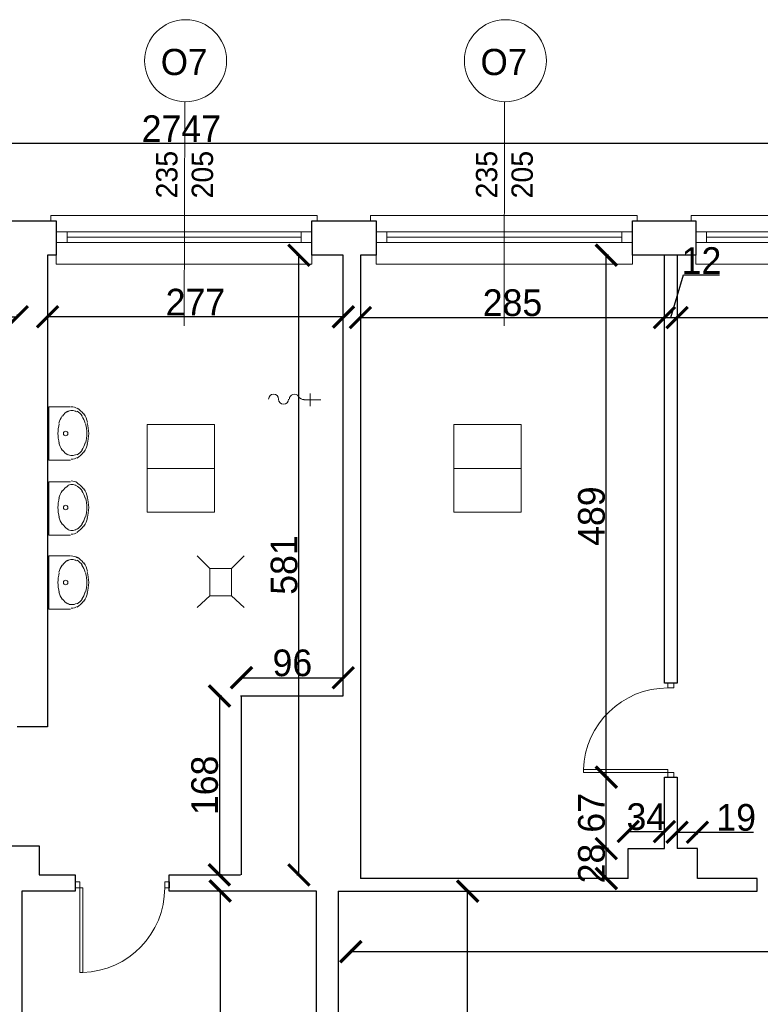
# Model space of a CAD drawing. Header units: centimetres. Extents: x -17621 to 77377, y -18613 to 66.
# Tile 51 of 173: x 8046 to 8741, y -16002 to -15080. Entities that reach past the tile are written whole.
import ezdxf

# ---------------------------------------------------------------- set-up
doc = ezdxf.new("R2010")
doc.units = ezdxf.units.CM
doc.layers.add('0-wymiarowanie rys.CAD', color=5, linetype='Continuous', lineweight=0, true_color=0x0000ff)
for name, color, linetype, lineweight in [('a_drzwi i okna', 2, 'Continuous', 0), ('a_inwentaryzacja', 141, 'Continuous', 0), ('a_wymiarowanie', 211, 'Continuous', 0), ('drzwi', 2, 'Continuous', 0), ('pomieszczenia', 191, 'Continuous', 5)]:
    doc.layers.add(name, color=color, linetype=linetype, lineweight=lineweight)
for name, color, linetype in [('PDF2_A310 STOLARKA ZEWNĘTRZNA', 7, 'Continuous'), ('PDF2_A720 MEBLE', 7, 'Continuous'), ('PDF2_WYPOSAŻENIE', 7, 'Continuous')]:
    doc.layers.add(name, color=color, linetype=linetype)
doc.styles.add('PDF Century Gothic', font='GOTHIC.TTF')
doc.dimstyles.new('ISO-25', dxfattribs={"dimtxt": 25, "dimasz": 20, "dimexe": 0.6, "dimexo": 0.375, "dimtad": 1, "dimdec": 0, "dimtxsty": 'PDF Century Gothic', "dimblk": 'ARCHTICK', "dimcen": 2.5, "dimadec": 1, "dimazin": 0, "dimtfac": 1, "dimtdec": 0, "dimtmove": 0, "dimatfit": 3, "dimldrblk": 'ARCHTICK', "dimfxl": 2, "dimfxlon": 1, "dimarcsym": 0})

# ---------------------------------------------------------------- blocks, each defined once
blk = doc.blocks.new('_ArchTick')
at = {"color": 0, "linetype": 'ByBlock', "const_width": 0.15}
blk.add_lwpolyline([(-0.5, -0.5), (0.5, 0.5)], dxfattribs=at)
blk = doc.blocks.new('*D15')
at = {"layer": 'a_wymiarowanie', "color": 0, "lineweight": -2, "transparency": 16777216}
for p, q in [((8468.3, -15896.33), (8465.7, -15896.33)), ((8466.3, -16469.44), (8466.3, -15896.33)), ((8468.3, -16469.44), (8465.7, -16469.44))]:
    blk.add_line(p, q, dxfattribs=at)
at = {"layer": 'Defpoints', "color": 0, "transparency": 16777216}
for p in [(8466.3, -15896.33), (8485.43, -15896.33), (8485.43, -16469.44)]:
    blk.add_point(p, dxfattribs=at)
at = {"layer": 'a_wymiarowanie', "color": 0, "lineweight": -2, "transparency": 16777216, "xscale": 20, "yscale": 20, "zscale": 20}
for p, rotation in [((8466.3, -15896.33), 90), ((8466.3, -16469.44), 270)]:
    blk.add_blockref('_ArchTick', p, dxfattribs=dict(at, rotation=rotation))
at = {"layer": 'a_wymiarowanie', "color": 0, "lineweight": 0, "transparency": 16777216, "insert": (8452.54, -16182.89), "char_height": 25, "attachment_point": 5, "rotation": 90, "style": 'PDF Century Gothic'}
blk.add_mtext('572', dxfattribs=at)
blk = doc.blocks.new('*D17')
at = {"layer": 'a_wymiarowanie', "color": 0, "lineweight": -2, "transparency": 16777216}
for p, q in [((8356.88, -15951.02), (8356.88, -15953.62)), ((8356.88, -15953.02), (9208.88, -15953.02)), ((9208.88, -15951.02), (9208.88, -15953.62))]:
    blk.add_line(p, q, dxfattribs=at)
at = {"layer": 'Defpoints', "color": 0, "transparency": 16777216}
for p in [(8356.88, -15912.59), (9208.88, -15912.59), (9208.88, -15953.02)]:
    blk.add_point(p, dxfattribs=at)
at = {"layer": 'a_wymiarowanie', "color": 0, "lineweight": -2, "transparency": 16777216, "xscale": 20, "yscale": 20, "zscale": 20, "rotation": 180}
blk.add_blockref('_ArchTick', (8356.88, -15953.02), dxfattribs=at)
at = {"layer": 'a_wymiarowanie', "color": 0, "lineweight": -2, "transparency": 16777216, "xscale": 20, "yscale": 20, "zscale": 20}
blk.add_blockref('_ArchTick', (9208.88, -15953.02), dxfattribs=at)
at = {"layer": 'a_wymiarowanie', "color": 0, "lineweight": 0, "transparency": 16777216, "insert": (8782.88, -15939.27), "char_height": 25, "attachment_point": 5, "style": 'PDF Century Gothic'}
blk.add_mtext('852', dxfattribs=at)
blk = doc.blocks.new('*D226')
at = {"layer": 'a_wymiarowanie', "color": 0, "lineweight": -2, "transparency": 16777216}
for p, q in [((8365.88, -15356.73), (8365.88, -15359.33)), ((8365.88, -15358.73), (8650.82, -15358.73)), ((8650.82, -15356.73), (8650.82, -15359.33))]:
    blk.add_line(p, q, dxfattribs=at)
at = {"layer": 'Defpoints', "color": 0, "transparency": 16777216}
for p in [(8365.88, -15300.28), (8650.82, -15300.28), (8650.82, -15358.73)]:
    blk.add_point(p, dxfattribs=at)
at = {"layer": 'a_wymiarowanie', "color": 0, "lineweight": -2, "transparency": 16777216, "xscale": 20, "yscale": 20, "zscale": 20, "rotation": 180}
blk.add_blockref('_ArchTick', (8365.88, -15358.73), dxfattribs=at)
at = {"layer": 'a_wymiarowanie', "color": 0, "lineweight": -2, "transparency": 16777216, "xscale": 20, "yscale": 20, "zscale": 20}
blk.add_blockref('_ArchTick', (8650.82, -15358.73), dxfattribs=at)
at = {"layer": 'a_wymiarowanie', "color": 0, "lineweight": 0, "transparency": 16777216, "insert": (8508.35, -15344.98), "char_height": 25, "attachment_point": 5, "style": 'PDF Century Gothic'}
blk.add_mtext('285', dxfattribs=at)
blk = doc.blocks.new('*D227')
at = {"layer": 'a_wymiarowanie', "color": 0, "lineweight": -2, "transparency": 16777216}
for p, q in [((8656.75, -15358.73), (8668.74, -15318.75)), ((8668.74, -15318.75), (8702.35, -15318.75)), ((8650.82, -15356.73), (8650.82, -15359.33)), ((8650.82, -15358.73), (8662.67, -15358.73)), ((8662.67, -15358.73), (8662.67, -15358.13))]:
    blk.add_line(p, q, dxfattribs=at)
at = {"layer": 'Defpoints', "color": 0, "transparency": 16777216}
for p in [(8650.82, -15300.28), (8662.67, -15358.73), (8662.67, -15358.73)]:
    blk.add_point(p, dxfattribs=at)
at = {"layer": 'a_wymiarowanie', "color": 0, "lineweight": -2, "transparency": 16777216, "xscale": 20, "yscale": 20, "zscale": 20, "rotation": 180}
blk.add_blockref('_ArchTick', (8650.82, -15358.73), dxfattribs=at)
at = {"layer": 'a_wymiarowanie', "color": 0, "lineweight": -2, "transparency": 16777216, "xscale": 20, "yscale": 20, "zscale": 20}
blk.add_blockref('_ArchTick', (8662.67, -15358.73), dxfattribs=at)
at = {"layer": 'a_wymiarowanie', "color": 0, "lineweight": 0, "transparency": 16777216, "insert": (8685.54, -15305.31), "char_height": 25, "attachment_point": 5, "style": 'PDF Century Gothic'}
blk.add_mtext('12', dxfattribs=at)
blk = doc.blocks.new('*D228')
at = {"layer": 'a_wymiarowanie', "color": 0, "lineweight": -2, "transparency": 16777216}
for p, q in [((8662.67, -15358.73), (8662.67, -15358.13)), ((8662.67, -15358.73), (8938.46, -15358.73)), ((8938.46, -15358.73), (8938.46, -15358.13))]:
    blk.add_line(p, q, dxfattribs=at)
at = {"layer": 'Defpoints', "color": 0, "transparency": 16777216}
for p in [(8662.67, -15358.73), (8938.46, -15358.73), (8938.46, -15358.73)]:
    blk.add_point(p, dxfattribs=at)
at = {"layer": 'a_wymiarowanie', "color": 0, "lineweight": -2, "transparency": 16777216, "xscale": 20, "yscale": 20, "zscale": 20, "rotation": 180}
blk.add_blockref('_ArchTick', (8662.67, -15358.73), dxfattribs=at)
at = {"layer": 'a_wymiarowanie', "color": 0, "lineweight": -2, "transparency": 16777216, "xscale": 20, "yscale": 20, "zscale": 20}
blk.add_blockref('_ArchTick', (8938.46, -15358.73), dxfattribs=at)
at = {"layer": 'a_wymiarowanie', "color": 0, "lineweight": 0, "transparency": 16777216, "insert": (8800.57, -15344.98), "char_height": 25, "attachment_point": 5, "style": 'PDF Century Gothic'}
blk.add_mtext('276', dxfattribs=at)
blk = doc.blocks.new('*D232')
at = {"layer": 'a_wymiarowanie', "color": 0, "lineweight": -2, "transparency": 16777216}
for p, q in [((8598.28, -15856.48), (8595.68, -15856.48)), ((8596.28, -15884.48), (8596.28, -15856.48)), ((8598.28, -15884.48), (8595.68, -15884.48))]:
    blk.add_line(p, q, dxfattribs=at)
at = {"layer": 'Defpoints', "color": 0, "transparency": 16777216}
for p in [(8596.28, -15856.48), (8616.82, -15856.48), (8616.82, -15884.48)]:
    blk.add_point(p, dxfattribs=at)
at = {"layer": 'a_wymiarowanie', "color": 0, "lineweight": -2, "transparency": 16777216, "xscale": 20, "yscale": 20, "zscale": 20}
for p, rotation in [((8596.28, -15856.48), 90), ((8596.28, -15884.48), 270)]:
    blk.add_blockref('_ArchTick', p, dxfattribs=dict(at, rotation=rotation))
at = {"layer": 'a_wymiarowanie', "color": 0, "lineweight": 0, "transparency": 16777216, "insert": (8582.53, -15870.48), "char_height": 25, "attachment_point": 5, "rotation": 90, "style": 'PDF Century Gothic'}
blk.add_mtext('28', dxfattribs=at)
blk = doc.blocks.new('*D233')
at = {"layer": 'a_wymiarowanie', "color": 0, "lineweight": -2, "transparency": 16777216}
for p, q in [((8598.28, -15789.48), (8595.68, -15789.48)), ((8596.28, -15856.48), (8596.28, -15789.48)), ((8598.28, -15856.48), (8595.68, -15856.48))]:
    blk.add_line(p, q, dxfattribs=at)
at = {"layer": 'Defpoints', "color": 0, "transparency": 16777216}
for p in [(8596.28, -15789.48), (8650.82, -15789.48), (8616.82, -15856.48)]:
    blk.add_point(p, dxfattribs=at)
at = {"layer": 'a_wymiarowanie', "color": 0, "lineweight": -2, "transparency": 16777216, "xscale": 20, "yscale": 20, "zscale": 20}
for p, rotation in [((8596.28, -15789.48), 90), ((8596.28, -15856.48), 270)]:
    blk.add_blockref('_ArchTick', p, dxfattribs=dict(at, rotation=rotation))
at = {"layer": 'a_wymiarowanie', "color": 0, "lineweight": 0, "transparency": 16777216, "insert": (8582.53, -15822.98), "char_height": 25, "attachment_point": 5, "rotation": 90, "style": 'PDF Century Gothic'}
blk.add_mtext('67', dxfattribs=at)
blk = doc.blocks.new('*D234')
at = {"layer": 'a_wymiarowanie', "color": 0, "lineweight": -2, "transparency": 16777216}
for p, q in [((8598.28, -15300.28), (8595.68, -15300.28)), ((8596.28, -15789.48), (8596.28, -15300.28)), ((8598.28, -15789.48), (8595.68, -15789.48))]:
    blk.add_line(p, q, dxfattribs=at)
at = {"layer": 'Defpoints', "color": 0, "transparency": 16777216}
for p in [(8596.28, -15300.28), (8650.82, -15300.28), (8662.67, -15789.48)]:
    blk.add_point(p, dxfattribs=at)
at = {"layer": 'a_wymiarowanie', "color": 0, "lineweight": -2, "transparency": 16777216, "xscale": 20, "yscale": 20, "zscale": 20}
for p, rotation in [((8596.28, -15300.28), 90), ((8596.28, -15789.48), 270)]:
    blk.add_blockref('_ArchTick', p, dxfattribs=dict(at, rotation=rotation))
at = {"layer": 'a_wymiarowanie', "color": 0, "lineweight": 0, "transparency": 16777216, "insert": (8582.53, -15544.88), "char_height": 25, "attachment_point": 5, "rotation": 90, "style": 'PDF Century Gothic'}
blk.add_mtext('489', dxfattribs=at)
blk = doc.blocks.new('*D235')
at = {"layer": 'a_wymiarowanie', "color": 0, "lineweight": -2, "transparency": 16777216}
for p, q in [((8616.82, -15842.45), (8616.82, -15839.85)), ((8616.82, -15840.45), (8650.82, -15840.45)), ((8650.82, -15842.45), (8650.82, -15839.85))]:
    blk.add_line(p, q, dxfattribs=at)
at = {"layer": 'Defpoints', "color": 0, "transparency": 16777216}
for p in [(8650.82, -15840.45), (8616.82, -15856.48), (8650.82, -15856.48)]:
    blk.add_point(p, dxfattribs=at)
at = {"layer": 'a_wymiarowanie', "color": 0, "lineweight": -2, "transparency": 16777216, "xscale": 20, "yscale": 20, "zscale": 20, "rotation": 180}
blk.add_blockref('_ArchTick', (8616.82, -15840.45), dxfattribs=at)
at = {"layer": 'a_wymiarowanie', "color": 0, "lineweight": -2, "transparency": 16777216, "xscale": 20, "yscale": 20, "zscale": 20}
blk.add_blockref('_ArchTick', (8650.82, -15840.45), dxfattribs=at)
at = {"layer": 'a_wymiarowanie', "color": 0, "lineweight": 0, "transparency": 16777216, "insert": (8633.82, -15826.7), "char_height": 25, "attachment_point": 5, "style": 'PDF Century Gothic'}
blk.add_mtext('34', dxfattribs=at)
blk = doc.blocks.new('*D466')
at = {"layer": 'a_wymiarowanie', "color": 0, "lineweight": -2, "transparency": 16777216}
for p, q in [((8254.28, -15698.31), (8254.28, -15695.71)), ((8254.28, -15696.31), (8349.79, -15696.31)), ((8349.79, -15698.31), (8349.79, -15695.71))]:
    blk.add_line(p, q, dxfattribs=at)
at = {"layer": 'Defpoints', "color": 0, "transparency": 16777216}
for p in [(8349.79, -15696.31), (8254.28, -15713.46), (8349.79, -15713.46)]:
    blk.add_point(p, dxfattribs=at)
at = {"layer": 'a_wymiarowanie', "color": 0, "lineweight": -2, "transparency": 16777216, "xscale": 20, "yscale": 20, "zscale": 20, "rotation": 180}
blk.add_blockref('_ArchTick', (8254.28, -15696.31), dxfattribs=at)
at = {"layer": 'a_wymiarowanie', "color": 0, "lineweight": -2, "transparency": 16777216, "xscale": 20, "yscale": 20, "zscale": 20}
blk.add_blockref('_ArchTick', (8349.79, -15696.31), dxfattribs=at)
at = {"layer": 'a_wymiarowanie', "color": 0, "lineweight": 0, "transparency": 16777216, "insert": (8302.04, -15682.55), "char_height": 25, "attachment_point": 5, "style": 'PDF Century Gothic'}
blk.add_mtext('96', dxfattribs=at)
blk = doc.blocks.new('*D467')
at = {"layer": 'a_wymiarowanie', "color": 0, "lineweight": -2, "transparency": 16777216}
for p, q in [((8235.68, -15713.46), (8233.08, -15713.46)), ((8233.68, -15713.46), (8233.68, -15881.09)), ((8235.68, -15881.09), (8233.08, -15881.09))]:
    blk.add_line(p, q, dxfattribs=at)
at = {"layer": 'Defpoints', "color": 0, "transparency": 16777216}
for p in [(8253.28, -15713.46), (8233.68, -15881.09), (8253.28, -15881.09)]:
    blk.add_point(p, dxfattribs=at)
at = {"layer": 'a_wymiarowanie', "color": 0, "lineweight": -2, "transparency": 16777216, "xscale": 20, "yscale": 20, "zscale": 20}
for p, rotation in [((8233.68, -15713.46), 90), ((8233.68, -15881.09), 270)]:
    blk.add_blockref('_ArchTick', p, dxfattribs=dict(at, rotation=rotation))
at = {"layer": 'a_wymiarowanie', "color": 0, "lineweight": 0, "transparency": 16777216, "insert": (8219.92, -15797.27), "char_height": 25, "attachment_point": 5, "rotation": 90, "style": 'PDF Century Gothic'}
blk.add_mtext('168', dxfattribs=at)
blk = doc.blocks.new('*D134')
at = {"layer": 'a_wymiarowanie', "color": 0, "lineweight": -2, "transparency": 16777216}
for p, q in [((8306.14, -15300.28), (8308.74, -15300.28)), ((8308.14, -15881.09), (8308.14, -15300.28)), ((8306.14, -15881.09), (8308.74, -15881.09))]:
    blk.add_line(p, q, dxfattribs=at)
at = {"layer": 'Defpoints', "color": 0, "transparency": 16777216}
for p in [(8066.14, -15300.28), (8308.14, -15300.28), (8064.64, -15881.09)]:
    blk.add_point(p, dxfattribs=at)
at = {"layer": 'a_wymiarowanie', "color": 0, "lineweight": -2, "transparency": 16777216, "xscale": 20, "yscale": 20, "zscale": 20}
for p, rotation in [((8308.14, -15300.28), 90), ((8308.14, -15881.09), 270)]:
    blk.add_blockref('_ArchTick', p, dxfattribs=dict(at, rotation=rotation))
at = {"layer": 'a_wymiarowanie', "color": 0, "lineweight": 0, "transparency": 16777216, "insert": (8294.39, -15590.69), "char_height": 25, "attachment_point": 5, "rotation": 90, "style": 'PDF Century Gothic'}
blk.add_mtext('581', dxfattribs=at)
blk = doc.blocks.new('*D486')
at = {"layer": 'a_wymiarowanie', "color": 0, "lineweight": -2, "transparency": 16777216}
for p, q in [((8662.67, -15843.15), (8662.67, -15840.55)), ((8662.67, -15841.15), (8681.67, -15841.15)), ((8681.67, -15843.15), (8681.67, -15840.55)), ((8681.67, -15841.15), (8734.36, -15841.15))]:
    blk.add_line(p, q, dxfattribs=at)
at = {"layer": 'Defpoints', "color": 0, "transparency": 16777216}
for p in [(8681.67, -15841.15), (8662.67, -15856.48), (8681.67, -15856.48)]:
    blk.add_point(p, dxfattribs=at)
at = {"layer": 'a_wymiarowanie', "color": 0, "lineweight": -2, "transparency": 16777216, "xscale": 20, "yscale": 20, "zscale": 20, "rotation": 180}
blk.add_blockref('_ArchTick', (8662.67, -15841.15), dxfattribs=at)
at = {"layer": 'a_wymiarowanie', "color": 0, "lineweight": -2, "transparency": 16777216, "xscale": 20, "yscale": 20, "zscale": 20}
blk.add_blockref('_ArchTick', (8681.67, -15841.15), dxfattribs=at)
at = {"layer": 'a_wymiarowanie', "color": 0, "lineweight": 0, "transparency": 16777216, "insert": (8718.02, -15827.4), "char_height": 25, "attachment_point": 5, "style": 'PDF Century Gothic'}
blk.add_mtext('19', dxfattribs=at)
blk = doc.blocks.new('*D487')
at = {"layer": 'a_wymiarowanie', "color": 0, "lineweight": -2, "transparency": 16777216}
for p, q in [((8072.55, -15356.03), (8072.55, -15358.63)), ((8349.79, -15356.03), (8349.79, -15358.63)), ((8349.79, -15358.03), (8072.55, -15358.03))]:
    blk.add_line(p, q, dxfattribs=at)
at = {"layer": 'Defpoints', "color": 0, "transparency": 16777216}
for p in [(8072.55, -15300.28), (8349.79, -15300.28), (8072.55, -15358.03)]:
    blk.add_point(p, dxfattribs=at)
at = {"layer": 'a_wymiarowanie', "color": 0, "lineweight": -2, "transparency": 16777216, "xscale": 20, "yscale": 20, "zscale": 20, "rotation": 180}
blk.add_blockref('_ArchTick', (8072.55, -15358.03), dxfattribs=at)
at = {"layer": 'a_wymiarowanie', "color": 0, "lineweight": -2, "transparency": 16777216, "xscale": 20, "yscale": 20, "zscale": 20}
blk.add_blockref('_ArchTick', (8349.79, -15358.03), dxfattribs=at)
at = {"layer": 'a_wymiarowanie', "color": 0, "lineweight": 0, "transparency": 16777216, "insert": (8211.17, -15344.28), "char_height": 25, "attachment_point": 5, "style": 'PDF Century Gothic'}
blk.add_mtext('277', dxfattribs=at)
blk = doc.blocks.new('*D488')
at = {"layer": 'a_wymiarowanie', "color": 0, "lineweight": -2, "transparency": 16777216}
for p, q in [((6864.07, -15356.03), (6864.07, -15358.63)), ((8044.15, -15356.03), (8044.15, -15358.63)), ((6864.07, -15358.03), (8044.15, -15358.03))]:
    blk.add_line(p, q, dxfattribs=at)
at = {"layer": 'Defpoints', "color": 0, "transparency": 16777216}
for p in [(6864.07, -15350.24), (8044.15, -15350.24), (8044.15, -15358.03)]:
    blk.add_point(p, dxfattribs=at)
at = {"layer": 'a_wymiarowanie', "color": 0, "lineweight": -2, "transparency": 16777216, "xscale": 20, "yscale": 20, "zscale": 20, "rotation": 180}
blk.add_blockref('_ArchTick', (6864.07, -15358.03), dxfattribs=at)
at = {"layer": 'a_wymiarowanie', "color": 0, "lineweight": -2, "transparency": 16777216, "xscale": 20, "yscale": 20, "zscale": 20}
blk.add_blockref('_ArchTick', (8044.15, -15358.03), dxfattribs=at)
at = {"layer": 'a_wymiarowanie', "color": 0, "lineweight": 0, "transparency": 16777216, "insert": (7454.11, -15344.28), "char_height": 25, "attachment_point": 5, "style": 'PDF Century Gothic'}
blk.add_mtext('1182', dxfattribs=at)
blk = doc.blocks.new('*D496')
at = {"layer": 'a_wymiarowanie', "color": 0, "lineweight": -2, "transparency": 16777216}
for p, q in [((8236.38, -15896.33), (8233.78, -15896.33)), ((8234.38, -15896.33), (8234.38, -16473.44)), ((8236.38, -16473.44), (8233.78, -16473.44))]:
    blk.add_line(p, q, dxfattribs=at)
at = {"layer": 'Defpoints', "color": 0, "transparency": 16777216}
for p in [(8324.56, -15896.33), (8234.38, -16473.44), (8324.56, -16473.44)]:
    blk.add_point(p, dxfattribs=at)
at = {"layer": 'a_wymiarowanie', "color": 0, "lineweight": -2, "transparency": 16777216, "xscale": 20, "yscale": 20, "zscale": 20}
for p, rotation in [((8234.38, -15896.33), 90), ((8234.38, -16473.44), 270)]:
    blk.add_blockref('_ArchTick', p, dxfattribs=dict(at, rotation=rotation))
at = {"layer": 'a_wymiarowanie', "color": 0, "lineweight": 0, "transparency": 16777216, "insert": (8220.94, -16184.89), "char_height": 25, "attachment_point": 5, "rotation": 90, "style": 'PDF Century Gothic'}
blk.add_mtext('577', dxfattribs=at)
blk = doc.blocks.new('*D1079')
at = {"layer": '0-wymiarowanie rys.CAD', "color": 0, "linetype": 'Continuous', "lineweight": -2, "transparency": 16777216}
for p, q in [((6824.28, -15197.45), (6824.28, -15194.85)), ((9571.69, -15195.45), (6824.28, -15195.45)), ((9571.69, -15197.45), (9571.69, -15194.85))]:
    blk.add_line(p, q, dxfattribs=at)
at = {"layer": 'Defpoints', "color": 0, "linetype": 'Continuous', "transparency": 16777216}
for p in [(6824.28, -15195.45), (6824.28, -15268.11), (9571.69, -15268.11)]:
    blk.add_point(p, dxfattribs=at)
at = {"layer": '0-wymiarowanie rys.CAD', "color": 0, "linetype": 'Continuous', "lineweight": -2, "transparency": 16777216, "xscale": 20, "yscale": 20, "zscale": 20, "rotation": 180}
blk.add_blockref('_ArchTick', (6824.28, -15195.45), dxfattribs=at)
at = {"layer": '0-wymiarowanie rys.CAD', "color": 0, "linetype": 'Continuous', "lineweight": -2, "transparency": 16777216, "xscale": 20, "yscale": 20, "zscale": 20}
blk.add_blockref('_ArchTick', (9571.69, -15195.45), dxfattribs=at)
at = {"layer": '0-wymiarowanie rys.CAD', "color": 0, "linetype": 'Continuous', "transparency": 16777216, "insert": (8197.99, -15181.7), "char_height": 25, "attachment_point": 5, "style": 'PDF Century Gothic'}
blk.add_mtext('2747', dxfattribs=at)

msp = doc.modelspace()

# ---------------------------------------------------------------- linework, layer by layer
at = {"layer": 'a_drzwi i okna'}
for p, q in [((8201.22, -15156.42), (8200.69, -15366.59)), ((8500.93, -15156.42), (8500.41, -15366.59))]:
    msp.add_line(p, q, dxfattribs=at)
for centre in [(8201.97, -15117.99), (8501.69, -15117.99)]:
    msp.add_circle(centre, 38.43, dxfattribs=at)
at = {"layer": 'a_inwentaryzacja', "lineweight": 25}
for p, q in [((8020.61, -15268.11), (8080.72, -15268.11)), ((8080.72, -15268.11), (8080.72, -15300.28)), ((8320.33, -15300.28), (8320.33, -15268.11)), ((8320.33, -15268.11), (8380.44, -15268.11)), ((8380.44, -15268.11), (8380.44, -15300.28)), ((8620.89, -15300.28), (8620.89, -15268.11)), ((8620.89, -15268.11), (8680.16, -15268.11)), ((8680.16, -15268.11), (8680.16, -15300.28)), ((8080.72, -15300.28), (8072.55, -15300.28)), ((8072.55, -15300.28), (8072.55, -15742.24)), ((8349.79, -15300.28), (8320.33, -15300.28)), ((8349.79, -15713.46), (8349.79, -15300.28)), ((8380.44, -15300.28), (8365.88, -15300.28)), ((8365.88, -15300.28), (8365.88, -15884.48)), ((8650.82, -15300.28), (8620.89, -15300.28)), ((8680.16, -15300.28), (8638.67, -15300.28)), ((8253.28, -15713.46), (8349.79, -15713.46)), ((8254.28, -15881.09), (8254.28, -15713.46)), ((8072.55, -15742.24), (8044.15, -15742.24)), ((7997.75, -15854), (8064.64, -15854)), ((8064.64, -15854), (8064.64, -15881.09)), ((8064.64, -15881.09), (8098.5, -15881.09)), ((8098.5, -15881.09), (8098.5, -15896.33)), ((8186.56, -15896.33), (8186.56, -15881.09)), ((8186.56, -15881.09), (8253.28, -15881.09)), ((8098.5, -15896.33), (8048.55, -15896.33)), ((8048.55, -15896.33), (8048.55, -16473.44)), ((8324.56, -15896.33), (8186.56, -15896.33)), ((8324.56, -16473.44), (8324.56, -15896.33)), ((8344.88, -15896.33), (8344.88, -16469.44))]:
    msp.add_line(p, q, dxfattribs=at)
for points in [[(8662.67, -15300.28), (8662.67, -15701.54), (8650.82, -15701.54), (8650.82, -15300.28)], [(8650.82, -15856.48), (8650.82, -15789.48), (8662.67, -15789.48), (8662.67, -15856.48)], [(8344.88, -15896.33), (8737.67, -15896.33), (8737.67, -15884.48), (8681.67, -15884.48), (8681.67, -15856.48), (8662.67, -15856.48)], [(8616.82, -15884.48), (8616.82, -15856.48), (8650.82, -15856.48)], [(8616.82, -15884.48), (8365.88, -15884.48)]]:
    msp.add_lwpolyline(points, dxfattribs=at)
at = {"layer": 'drzwi'}
for points in [[(8653.96, -15705.94), (8653.96, -15701.54), (8659.54, -15701.54), (8659.54, -15705.94)], [(8182.35, -15893.21), (8186.76, -15893.21), (8186.76, -15887.61), (8182.35, -15887.61)]]:
    msp.add_lwpolyline(points, close=True, dxfattribs=at)
for points in [[(8653.96, -15785.08), (8653.96, -15789.48), (8659.54, -15789.48), (8659.54, -15785.08), (8653.96, -15785.08), (8653.96, -15782.45), (8574.85, -15782.45), (8574.81, -15785.08), (8653.96, -15785.08)], [(8102.92, -15893.21), (8098.5, -15893.21), (8098.5, -15887.61), (8102.92, -15887.61), (8102.92, -15893.21), (8105.56, -15893.21), (8105.56, -15972.6), (8102.92, -15972.64), (8102.92, -15893.21)]]:
    msp.add_lwpolyline(points, dxfattribs=at)
for centre, radius, start, end in [((8653.81, -15784.98), 79.04, 89.89445, 178.1637), ((8103.02, -15893.35), 79.33, 271.83649, 0.10574)]:
    msp.add_arc(centre, radius, start, end, dxfattribs=at)
at = {"layer": 'PDF2_A310 STOLARKA ZEWNĘTRZNA', "lineweight": 5}
for points in [[(8320.33, -15308.75), (8320.33, -15268.11), (8325.41, -15268.11), (8325.41, -15263.03), (8080.72, -15263.03), (8075.64, -15263.03), (8075.64, -15268.11), (8080.72, -15268.11), (8080.72, -15308.75)], [(8620.89, -15308.75), (8620.89, -15268.11), (8625.13, -15268.11), (8625.13, -15263.03), (8380.44, -15263.03), (8375.36, -15263.03), (8375.36, -15268.11), (8380.44, -15268.11), (8380.44, -15308.75)], [(8920.61, -15308.75), (8920.61, -15268.11), (8925.69, -15268.11), (8925.69, -15263.03), (8680.16, -15263.03), (8675.93, -15263.03), (8675.93, -15268.11), (8680.16, -15268.11), (8680.16, -15308.75)], [(8320.33, -15288.43), (8310.17, -15288.43), (8090.88, -15288.43), (8080.72, -15288.43), (8080.72, -15278.27), (8090.88, -15278.27), (8310.17, -15278.27), (8320.33, -15278.27)], [(8620.89, -15288.43), (8610.73, -15288.43), (8390.6, -15288.43), (8380.44, -15288.43), (8380.44, -15278.27), (8390.6, -15278.27), (8610.73, -15278.27), (8620.89, -15278.27)], [(8920.61, -15288.43), (8910.45, -15288.43), (8690.32, -15288.43), (8680.16, -15288.43), (8680.16, -15278.27), (8690.32, -15278.27), (8910.45, -15278.27), (8920.61, -15278.27)]]:
    msp.add_lwpolyline(points, close=True, dxfattribs=at)
for points in [[(8090.88, -15278.27), (8090.88, -15288.43)], [(8310.17, -15278.27), (8310.17, -15288.43)], [(8390.6, -15278.27), (8390.6, -15288.43)], [(8610.73, -15278.27), (8610.73, -15288.43)], [(8690.32, -15278.27), (8690.32, -15288.43)], [(8310.17, -15283.35), (8090.88, -15283.35)], [(8610.73, -15283.35), (8390.6, -15283.35)], [(8910.45, -15283.35), (8690.32, -15283.35)]]:
    msp.add_lwpolyline(points, dxfattribs=at)
at = {"layer": 'PDF2_A720 MEBLE', "lineweight": 0}
for points in [[(8094.1, -15442.52), (8073.78, -15442.52), (8073.78, -15492.48), (8094.1, -15492.48)], [(8094.1, -15512.8), (8073.78, -15512.8), (8073.78, -15562.75), (8094.1, -15562.75)], [(8094.1, -15582.22), (8073.78, -15582.22), (8073.78, -15632.18), (8094.1, -15632.18)]]:
    msp.add_lwpolyline(points, dxfattribs=at)
for points in [[(8099.67, -15447, 0.138478), (8095.47, -15445.81, 0.138478), (8091.26, -15447)], [(8109.77, -15477.32, 0.068272), (8111.13, -15467.4, 0.068272), (8109.77, -15457.48)], [(8083.58, -15458.4, 0.068248), (8082.34, -15467.4, 0.068272), (8083.58, -15476.41)], [(8108.2, -15476.41, 0.068272), (8109.44, -15467.4, 0.068272), (8108.2, -15458.4)], [(8091.26, -15486.96, 0.138478), (8095.47, -15488.15, 0.138478), (8099.67, -15486.96)], [(8099.67, -15516.43, 0.138478), (8095.47, -15515.24, 0.138478), (8091.26, -15516.43)], [(8083.58, -15527.83, 0.068248), (8082.34, -15536.83, 0.068272), (8083.58, -15545.84)], [(8108.2, -15545.84, 0.068272), (8109.44, -15536.83, 0.068272), (8108.2, -15527.83)], [(8109.77, -15546.75, 0.068272), (8111.13, -15536.83, 0.068272), (8109.77, -15526.91)], [(8091.26, -15557.23, 0.138478), (8095.47, -15558.42, 0.138478), (8099.67, -15557.23)], [(8099.67, -15586.7, 0.138478), (8095.47, -15585.52, 0.138478), (8091.26, -15586.7)], [(8083.58, -15598.1, 0.068248), (8082.34, -15607.11, 0.068272), (8083.58, -15616.11)], [(8108.2, -15616.11, 0.068272), (8109.44, -15607.11, 0.068272), (8108.2, -15598.1)], [(8109.77, -15617.03, 0.068272), (8111.13, -15607.11, 0.068272), (8109.77, -15597.19)], [(8091.26, -15626.66, 0.138478), (8095.47, -15627.85, 0.138478), (8099.67, -15626.66)]]:
    msp.add_lwpolyline(points, format="xyb", dxfattribs=at)
for centre in [(8089.54, -15467.4), (8089.54, -15536.83), (8089.54, -15607.11)]:
    msp.add_circle(centre, 2.12, dxfattribs=at)
for centre, radius, start, end in [((8099.7, -15459.78), 15.66, 121.54172, 145.9863), ((8094.62, -15453.86), 11.43, 58.46384, 89.99994), ((8092.08, -15459.78), 15.66, 34.01906, 58.46389), ((8090.39, -15459.78), 19.05, 34.01924, 58.46375), ((8105.63, -15464.02), 23.28, 145.98628, 164.38291), ((8085.31, -15464.02), 23.28, 15.62257, 34.01915), ((8084.46, -15464.02), 26.67, 15.62249, 34.01923), ((8105.63, -15469.94), 23.28, 195.62257, 214.01915), ((8085.31, -15469.94), 23.28, 325.98085, 344.37743), ((8099.7, -15474.18), 15.66, 214.01906, 238.46389), ((8092.08, -15474.18), 15.66, 301.53611, 325.98094), ((8090.39, -15474.18), 19.05, 301.53625, 325.98076), ((8084.46, -15469.94), 26.67, 325.98077, 344.37751), ((8094.62, -15480.1), 11.43, 270.00006, 301.53616), ((8094.62, -15523.28), 11.43, 58.46384, 89.99994), ((8105.63, -15534.29), 23.28, 145.98628, 164.38291), ((8099.7, -15530.06), 15.66, 121.54172, 145.9863), ((8092.08, -15530.06), 15.66, 34.01906, 58.46389), ((8090.39, -15530.06), 19.05, 34.01924, 58.46375), ((8085.31, -15534.29), 23.28, 15.62257, 34.01915), ((8084.46, -15534.29), 26.67, 15.62249, 34.01923), ((8105.63, -15539.37), 23.28, 195.62257, 214.01915), ((8085.31, -15539.37), 23.28, 325.98085, 344.37743), ((8084.46, -15539.37), 26.67, 325.98077, 344.37751), ((8099.7, -15543.61), 15.66, 214.01906, 238.46389), ((8092.08, -15543.61), 15.66, 301.53611, 325.98094), ((8090.39, -15543.61), 19.05, 301.53625, 325.98076), ((8094.62, -15550.38), 11.43, 270.00006, 301.53616), ((8099.7, -15599.49), 15.66, 121.54172, 145.9863), ((8094.62, -15593.56), 11.43, 58.46384, 89.99994), ((8092.08, -15599.49), 15.66, 34.01906, 58.46389), ((8090.39, -15599.49), 19.05, 34.01924, 58.46375), ((8105.63, -15603.72), 23.28, 145.98628, 164.38291), ((8085.31, -15603.72), 23.28, 15.62257, 34.01915), ((8084.46, -15603.72), 26.67, 15.62249, 34.01923), ((8105.63, -15609.65), 23.28, 195.62257, 214.01915), ((8099.7, -15613.88), 15.66, 214.01906, 238.46389), ((8092.08, -15613.88), 15.66, 301.53611, 325.98094), ((8085.31, -15609.65), 23.28, 325.98085, 344.37743), ((8084.46, -15609.65), 26.67, 325.98077, 344.37751), ((8094.62, -15619.81), 11.43, 270.00006, 301.53616), ((8090.39, -15613.88), 19.05, 301.53625, 325.98076)]:
    msp.add_arc(centre, radius, start, end, dxfattribs=at)
at = {"layer": 'PDF2_WYPOSAŻENIE', "lineweight": 18}
for points in [[(8318.63, -15429.82), (8318.63, -15441.68)], [(8312.71, -15435.75), (8328.79, -15435.75)], [(8224.66, -15594.08), (8212.8, -15582.22)], [(8244.98, -15594.08), (8256.83, -15582.22)], [(8212.8, -15630.48), (8224.66, -15619.48), (8224.66, -15594.08), (8244.98, -15594.08), (8244.98, -15619.48), (8224.66, -15619.48)], [(8244.98, -15619.48), (8256.83, -15630.48)]]:
    msp.add_lwpolyline(points, dxfattribs=at)
for points in [[(8298.42, -15435.23, -1), (8289.1, -15435.23, 0.999952), (8279.79, -15435.23)], [(8313.23, -15435.65, -0.253699), (8307.82, -15432.69, 0.746306), (8299.26, -15435.23)]]:
    msp.add_lwpolyline(points, format="xyb", dxfattribs=at)
at = {"layer": 'pomieszczenia'}
for p, q in [((8166.02, -15500.1), (8229.1, -15500.1)), ((8453.28, -15500.1), (8516.36, -15500.1))]:
    msp.add_line(p, q, dxfattribs=at)
for points in [[(8166.02, -15458.93), (8229.1, -15458.93), (8229.1, -15541.26), (8166.02, -15541.26)], [(8453.28, -15458.93), (8516.36, -15458.93), (8516.36, -15541.26), (8453.28, -15541.26)]]:
    msp.add_lwpolyline(points, close=True, dxfattribs=at)

# ---------------------------------------------------------------- texts
at = {"layer": 'a_drzwi i okna', "char_height": 24.547, "attachment_point": 7, "style": 'PDF Century Gothic'}
for insert in [(8178.68, -15131.82), (8478.4, -15131.82)]:
    msp.add_mtext_dynamic_manual_height_columns('O7', width=220.698, gutter_width=15.34, heights=[199.83], dxfattribs=dict(at, insert=insert))
at = {"layer": 'a_drzwi i okna', "char_height": 20, "attachment_point": 1, "rotation": 90, "style": 'PDF Century Gothic'}
for insert in [(8174.34, -15247.12), (8474.06, -15247.12)]:
    msp.add_mtext_dynamic_manual_height_columns('235\\P205', width=179.8157, gutter_width=12.5, heights=[162.81], dxfattribs=dict(at, insert=insert))

# ---------------------------------------------------------------- dimensions: what is measured, and where the dimension line sits
at = {"layer": '0-wymiarowanie rys.CAD', "linetype": 'Continuous'}
dim = msp.add_linear_dim(base=(6824.28, -15195.45), p1=(9571.69, -15268.11), p2=(6824.28, -15268.11), dimstyle='ISO-25', dxfattribs=at)
dim.commit()
dim.dimension.update_dxf_attribs({"geometry": '*D1079', "text_midpoint": (8197.99, -15181.7)})
at = {"layer": 'a_wymiarowanie', "lineweight": 0}
for base, p1, p2, picture, middle in [((8308.14, -15300.28), (8064.64, -15881.09), (8066.14, -15300.28), '*D134', (8294.39, -15590.69)), ((8233.68, -15881.09), (8253.28, -15713.46), (8253.28, -15881.09), '*D467', (8219.92, -15797.27)), ((8234.38, -16473.44), (8324.56, -15896.33), (8324.56, -16473.44), '*D496', (8220.94, -16184.89))]:
    dim = msp.add_linear_dim(base=base, p1=p1, p2=p2, angle=90, dimstyle='ISO-25', dxfattribs=at)
    dim.commit()
    dim.dimension.update_dxf_attribs({"geometry": picture, "text_midpoint": middle})
for base, p1, p2, picture, middle in [((8596.28, -15300.28), (8662.67, -15789.48), (8650.82, -15300.28), '*D234', (8582.53, -15544.88)), ((8596.28, -15789.48), (8616.82, -15856.48), (8650.82, -15789.48), '*D233', (8582.53, -15822.98))]:
    dim = msp.add_linear_dim(base=base, p1=p1, p2=p2, angle=90, dimstyle='ISO-25', override={"dimtmove": 1}, dxfattribs=at)
    dim.commit()
    dim.dimension.update_dxf_attribs({"geometry": picture, "text_midpoint": middle})
for base, p1, p2, text, picture, middle in [((8662.67, -15358.73), (8650.82, -15300.28), (8662.67, -15358.73), '12', '*D227', (8669.37, -15305.31)), ((8938.46, -15358.73), (8662.67, -15358.73), (8938.46, -15358.73), '276', '*D228', (8800.57, -15344.98))]:
    dim = msp.add_linear_dim(base=base, p1=p1, p2=p2, text=text, dimstyle='ISO-25', override={"dimtmove": 1}, dxfattribs=at)
    dim.commit()
    dim.dimension.update_dxf_attribs({"geometry": picture, "text_midpoint": middle})
for base, p1, p2, picture, middle in [((8072.55, -15358.03), (8349.79, -15300.28), (8072.55, -15300.28), '*D487', (8211.17, -15344.28)), ((8349.79, -15696.31), (8254.28, -15713.46), (8349.79, -15713.46), '*D466', (8302.04, -15682.55)), ((8681.67, -15841.15), (8662.67, -15856.48), (8681.67, -15856.48), '*D486', (8718.02, -15827.4)), ((9208.88, -15953.02), (8356.88, -15912.59), (9208.88, -15912.59), '*D17', (8782.88, -15939.27))]:
    dim = msp.add_linear_dim(base=base, p1=p1, p2=p2, dimstyle='ISO-25', dxfattribs=at)
    dim.commit()
    dim.dimension.update_dxf_attribs({"geometry": picture, "text_midpoint": middle})
for base, p1, p2, text, picture, middle in [((8650.82, -15358.73), (8365.88, -15300.28), (8650.82, -15300.28), '285', '*D226', (8508.35, -15344.98)), ((8044.15, -15358.03), (6864.07, -15350.24), (8044.15, -15350.24), '1182', '*D488', (7454.11, -15344.28))]:
    dim = msp.add_linear_dim(base=base, p1=p1, p2=p2, text=text, dimstyle='ISO-25', dxfattribs=at)
    dim.commit()
    dim.dimension.update_dxf_attribs({"geometry": picture, "text_midpoint": middle})
dim = msp.add_linear_dim(base=(8650.82, -15840.45), p1=(8616.82, -15856.48), p2=(8650.82, -15856.48), dimstyle='ISO-25', dxfattribs=at)
dim.commit()
dim.dimension.update_dxf_attribs({"geometry": '*D235', "text_midpoint": (8633.82, -15840.45), "dimtype": 160})
dim = msp.add_linear_dim(base=(8596.28, -15856.48), p1=(8616.82, -15884.48), p2=(8616.82, -15856.48), angle=90, dimstyle='ISO-25', dxfattribs=at)
dim.commit()
dim.dimension.update_dxf_attribs({"geometry": '*D232', "text_midpoint": (8596.28, -15870.48), "dimtype": 160})
dim = msp.add_linear_dim(base=(8466.3, -15896.33), p1=(8485.43, -16469.44), p2=(8485.43, -15896.33), angle=90, text='572', dimstyle='ISO-25', dxfattribs=at)
dim.commit()
dim.dimension.update_dxf_attribs({"geometry": '*D15', "text_midpoint": (8452.54, -16182.89)})

doc.saveas('drawing.dxf')
